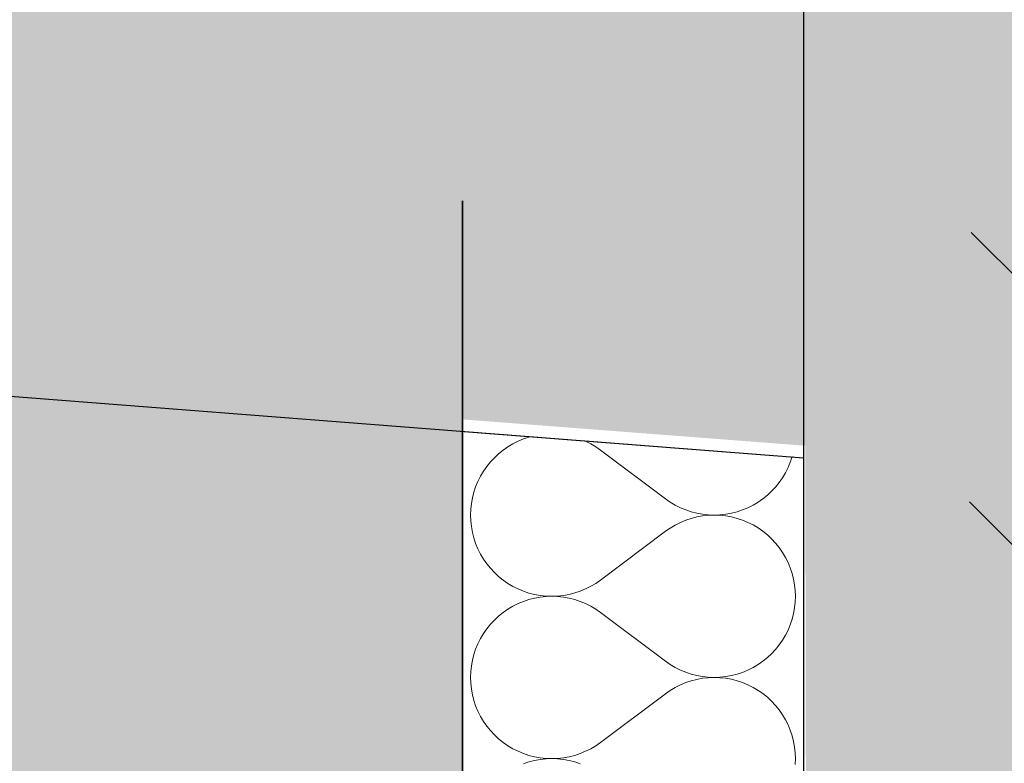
# Model space of a CAD drawing. Header units: millimetres. Extents: x -40276 to 214973, y -147941 to 35228.
# Tile 130 of 256: x -11356 to -10894, y 17979 to 18328. Entities that reach past the tile are written whole.
import ezdxf

# ---------------------------------------------------------------- set-up
doc = ezdxf.new("R2010")
doc.units = ezdxf.units.MM
doc.header["$MEASUREMENT"] = 0
doc.linetypes.add('Wipeout_Contour', pattern=[1000, 0, -1000])
doc.linetypes.add('Čerchovaná', pattern=[450, 200, -117.5, 15, -117.5])
for name, color, linetype in [('1._POHLED ZÁPADNÍ_2_0_plochy', 7, 'Continuous'), ('1._POHLED ZÁPADNÍ_2_akustické prvky', 7, 'Continuous'), ('1._POHLED ZÁPADNÍ_2_Konstrukce - nosné', 7, 'Continuous'), ('1._POHLED ZÁPADNÍ_2_Nové_Výplně – Řezové', 7, 'Continuous'), ('1._POHLED ZÁPADNÍ_2_Výplně – Řezové', 7, 'Continuous')]:
    doc.layers.add(name, color=color, linetype=linetype)
pattern_1 = [(45, (0, 0), (-63.6396, 63.6396), []), (90, (-63.64, 63.64), (-81, 0), [0, -54, 0, -81]), (155, (5e-14, 127.28), (34.23208, 73.41093), [0, -39.6, 0, -68.4])]

# ---------------------------------------------------------------- blocks, each defined once
blk = doc.blocks.new('*X29', base_point=(-42174.69, -26223.67))
at = {"layer": '1._POHLED ZÁPADNÍ_2_Nové_Výplně – Řezové', "color": 21, "linetype": 'Continuous', "lineweight": 20, "true_color": 0xffaaaa}
for p, q in [((-11124.42, 18128.68), (-11126.76, 18127.29)), ((-11121.98, 18129.9), (-11124.42, 18128.68)), ((-11119.47, 18130.94), (-11121.98, 18129.9)), ((-11116.89, 18131.8), (-11119.47, 18130.94)), ((-11116.1, 18132), (-11116.89, 18131.8)), ((-11090.32, 18129.88), (-11090.82, 18130.08)), ((-11087.89, 18128.66), (-11090.32, 18129.88)), ((-11085.55, 18127.27), (-11087.89, 18128.66)), ((-11131.11, 18124.04), (-11133.1, 18122.18)), ((-11128.99, 18125.74), (-11131.11, 18124.04)), ((-11126.76, 18127.29), (-11128.99, 18125.74)), ((-11083.32, 18125.71), (-11085.55, 18127.27)), ((-11083.32, 18125.71), (-11052.84, 18102.86)), ((-11134.96, 18120.19), (-11136.67, 18118.08)), ((-11133.1, 18122.18), (-11134.96, 18120.19)), ((-10995.34, 18117.5), (-10994.29, 18120.02)), ((-10994.29, 18120.02), (-10993.43, 18122.6)), ((-10993.43, 18122.6), (-10993.4, 18122.71)), ((-11138.22, 18115.84), (-11139.61, 18113.5)), ((-11136.67, 18118.08), (-11138.22, 18115.84)), ((-10997.94, 18112.73), (-10996.55, 18115.07)), ((-10996.55, 18115.07), (-10995.34, 18117.5)), ((-11140.83, 18111.07), (-11141.87, 18108.56)), ((-11139.61, 18113.5), (-11140.83, 18111.07)), ((-11001.2, 18108.38), (-10999.49, 18110.5)), ((-10999.49, 18110.5), (-10997.94, 18112.73)), ((-11142.73, 18105.98), (-11143.4, 18103.34)), ((-11141.87, 18108.56), (-11142.73, 18105.98)), ((-11005.05, 18104.53), (-11003.06, 18106.39)), ((-11003.06, 18106.39), (-11001.2, 18108.38)), ((-11143.88, 18100.66), (-11144.17, 18097.96)), ((-11143.4, 18103.34), (-11143.88, 18100.66)), ((-11052.84, 18102.86), (-11050.61, 18101.3)), ((-11050.61, 18101.3), (-11048.27, 18099.91)), ((-11011.74, 18099.89), (-11009.4, 18101.28)), ((-11009.4, 18101.28), (-11007.17, 18102.83)), ((-11007.17, 18102.83), (-11005.05, 18104.53)), ((-11144.17, 18097.96), (-11144.27, 18095.24)), ((-11048.27, 18099.91), (-11045.84, 18098.69)), ((-11045.84, 18098.69), (-11043.33, 18097.65)), ((-11043.33, 18097.65), (-11040.75, 18096.79)), ((-11040.75, 18096.79), (-11038.11, 18096.11)), ((-11038.11, 18096.11), (-11035.43, 18095.63)), ((-11024.59, 18095.62), (-11021.91, 18096.1)), ((-11021.91, 18096.1), (-11019.27, 18096.78)), ((-11019.27, 18096.78), (-11016.69, 18097.63)), ((-11016.69, 18097.63), (-11014.18, 18098.67)), ((-11014.18, 18098.67), (-11011.74, 18099.89)), ((-11144.27, 18095.24), (-11144.17, 18092.52)), ((-11144.17, 18092.52), (-11143.88, 18089.81)), ((-11045.84, 18091.78), (-11048.27, 18090.56)), ((-11043.33, 18092.83), (-11045.84, 18091.78)), ((-11040.75, 18093.69), (-11043.33, 18092.83)), ((-11038.11, 18094.36), (-11040.75, 18093.69)), ((-11035.43, 18094.85), (-11038.11, 18094.36)), ((-11035.43, 18095.63), (-11032.73, 18095.34)), ((-11032.73, 18095.14), (-11035.43, 18094.85)), ((-11032.73, 18095.34), (-11030.01, 18095.24)), ((-11030.01, 18095.24), (-11032.73, 18095.14)), ((-11030.01, 18095.24), (-11027.29, 18095.33)), ((-11027.29, 18095.14), (-11030.01, 18095.24)), ((-11027.29, 18095.33), (-11024.59, 18095.62)), ((-11024.59, 18094.85), (-11027.29, 18095.14)), ((-11021.91, 18094.37), (-11024.59, 18094.85)), ((-11019.27, 18093.7), (-11021.91, 18094.37)), ((-11016.69, 18092.84), (-11019.27, 18093.7)), ((-11014.18, 18091.8), (-11016.69, 18092.84)), ((-11011.74, 18090.59), (-11014.18, 18091.8)), ((-11143.88, 18089.81), (-11143.4, 18087.14)), ((-11143.4, 18087.14), (-11142.73, 18084.5)), ((-11083.32, 18064.76), (-11052.84, 18087.62)), ((-11050.61, 18089.17), (-11052.84, 18087.62)), ((-11048.27, 18090.56), (-11050.61, 18089.17)), ((-11009.4, 18089.2), (-11011.74, 18090.59)), ((-11007.17, 18087.65), (-11009.4, 18089.2)), ((-11005.05, 18085.94), (-11007.17, 18087.65)), ((-11142.73, 18084.5), (-11141.87, 18081.92)), ((-11141.87, 18081.92), (-11140.83, 18079.41)), ((-11003.06, 18084.09), (-11005.05, 18085.94)), ((-11001.2, 18082.1), (-11003.06, 18084.09)), ((-10999.49, 18079.98), (-11001.2, 18082.1)), ((-11140.83, 18079.41), (-11139.61, 18076.97)), ((-10997.94, 18077.75), (-10999.49, 18079.98)), ((-10996.55, 18075.41), (-10997.94, 18077.75)), ((-11139.61, 18076.97), (-11138.22, 18074.63)), ((-11138.22, 18074.63), (-11136.67, 18072.4)), ((-10995.34, 18072.97), (-10996.55, 18075.41)), ((-10994.29, 18070.46), (-10995.34, 18072.97)), ((-11136.67, 18072.4), (-11134.96, 18070.28)), ((-11134.96, 18070.28), (-11133.1, 18068.29)), ((-11133.1, 18068.29), (-11131.11, 18066.44)), ((-10993.43, 18067.88), (-10994.29, 18070.46)), ((-11131.11, 18066.44), (-11128.99, 18064.73)), ((-11128.99, 18064.73), (-11126.76, 18063.18)), ((-11085.55, 18063.21), (-11083.32, 18064.76)), ((-10992.76, 18065.24), (-10993.43, 18067.88)), ((-10992.28, 18062.57), (-10992.76, 18065.24)), ((-11126.76, 18063.18), (-11124.42, 18061.79)), ((-11124.42, 18061.79), (-11121.98, 18060.58)), ((-11121.98, 18060.58), (-11119.47, 18059.54)), ((-11119.47, 18059.54), (-11116.89, 18058.68)), ((-11095.42, 18058.69), (-11092.83, 18059.56)), ((-11092.83, 18059.56), (-11090.32, 18060.6)), ((-11090.32, 18060.6), (-11087.89, 18061.82)), ((-11087.89, 18061.82), (-11085.55, 18063.21)), ((-10991.99, 18059.86), (-10992.28, 18062.57)), ((-10991.89, 18057.14), (-10991.99, 18059.86)), ((-11119.47, 18054.75), (-11121.98, 18053.71)), ((-11116.89, 18055.61), (-11119.47, 18054.75)), ((-11116.89, 18058.68), (-11114.25, 18058.01)), ((-11114.25, 18056.28), (-11116.89, 18055.61)), ((-11114.25, 18058.01), (-11111.58, 18057.53)), ((-11111.58, 18056.76), (-11114.25, 18056.28)), ((-11111.58, 18057.53), (-11108.87, 18057.24)), ((-11108.87, 18057.05), (-11111.58, 18056.76)), ((-11108.87, 18057.24), (-11106.15, 18057.14)), ((-11106.15, 18057.14), (-11108.87, 18057.05)), ((-11106.15, 18057.14), (-11103.43, 18057.24)), ((-11103.43, 18057.04), (-11106.15, 18057.14)), ((-11103.43, 18057.24), (-11100.73, 18057.53)), ((-11100.73, 18056.75), (-11103.43, 18057.04)), ((-11100.73, 18057.53), (-11098.05, 18058.02)), ((-11098.05, 18056.27), (-11100.73, 18056.75)), ((-11098.05, 18058.02), (-11095.42, 18058.69)), ((-11095.42, 18055.59), (-11098.05, 18056.27)), ((-11092.83, 18054.73), (-11095.42, 18055.59)), ((-11090.32, 18053.69), (-11092.83, 18054.73)), ((-10992.28, 18051.72), (-10991.99, 18054.42)), ((-10991.99, 18054.42), (-10991.89, 18057.14)), ((-11126.76, 18051.1), (-11128.99, 18049.55)), ((-11124.42, 18052.49), (-11126.76, 18051.1)), ((-11121.98, 18053.71), (-11124.42, 18052.49)), ((-11087.89, 18052.47), (-11090.32, 18053.69)), ((-11085.55, 18051.08), (-11087.89, 18052.47)), ((-11083.32, 18049.52), (-11085.55, 18051.08)), ((-10992.76, 18049.04), (-10992.28, 18051.72)), ((-11133.1, 18045.99), (-11134.96, 18044)), ((-11131.11, 18047.85), (-11133.1, 18045.99)), ((-11128.99, 18049.55), (-11131.11, 18047.85)), ((-11083.32, 18049.52), (-11052.84, 18026.67)), ((-10994.29, 18043.82), (-10993.43, 18046.41)), ((-10993.43, 18046.41), (-10992.76, 18049.04)), ((-11136.67, 18041.89), (-11138.22, 18039.65)), ((-11134.96, 18044), (-11136.67, 18041.89)), ((-10996.55, 18038.88), (-10995.34, 18041.31)), ((-10995.34, 18041.31), (-10994.29, 18043.82)), ((-11139.61, 18037.31), (-11140.83, 18034.88)), ((-11138.22, 18039.65), (-11139.61, 18037.31)), ((-10999.49, 18034.31), (-10997.94, 18036.54)), ((-10997.94, 18036.54), (-10996.55, 18038.88)), ((-11141.87, 18032.37), (-11142.73, 18029.78)), ((-11140.83, 18034.88), (-11141.87, 18032.37)), ((-11003.06, 18030.2), (-11001.2, 18032.19)), ((-11001.2, 18032.19), (-10999.49, 18034.31)), ((-11143.4, 18027.15), (-11143.88, 18024.47)), ((-11142.73, 18029.78), (-11143.4, 18027.15)), ((-11052.84, 18026.67), (-11050.61, 18025.11)), ((-11009.4, 18025.09), (-11007.17, 18026.64)), ((-11007.17, 18026.64), (-11005.05, 18028.34)), ((-11005.05, 18028.34), (-11003.06, 18030.2)), ((-11143.88, 18024.47), (-11144.17, 18021.77)), ((-11050.61, 18025.11), (-11048.27, 18023.72)), ((-11048.27, 18023.72), (-11045.84, 18022.5)), ((-11045.84, 18022.5), (-11043.33, 18021.46)), ((-11016.69, 18021.44), (-11014.18, 18022.48)), ((-11014.18, 18022.48), (-11011.74, 18023.7)), ((-11011.74, 18023.7), (-11009.4, 18025.09)), ((-11144.17, 18021.77), (-11144.27, 18019.05)), ((-11144.27, 18019.05), (-11144.17, 18016.33)), ((-11043.33, 18021.46), (-11040.75, 18020.6)), ((-11040.75, 18017.5), (-11043.33, 18016.64)), ((-11040.75, 18020.6), (-11038.11, 18019.92)), ((-11038.11, 18018.17), (-11040.75, 18017.5)), ((-11038.11, 18019.92), (-11035.43, 18019.44)), ((-11035.43, 18018.66), (-11038.11, 18018.17)), ((-11035.43, 18019.44), (-11032.73, 18019.15)), ((-11032.73, 18018.95), (-11035.43, 18018.66)), ((-11032.73, 18019.15), (-11030.01, 18019.05)), ((-11030.01, 18019.05), (-11032.73, 18018.95)), ((-11030.01, 18019.05), (-11027.29, 18019.14)), ((-11027.29, 18018.95), (-11030.01, 18019.05)), ((-11027.29, 18019.14), (-11024.59, 18019.43)), ((-11024.59, 18018.66), (-11027.29, 18018.95)), ((-11024.59, 18019.43), (-11021.91, 18019.91)), ((-11021.91, 18018.18), (-11024.59, 18018.66)), ((-11021.91, 18019.91), (-11019.27, 18020.59)), ((-11019.27, 18017.51), (-11021.91, 18018.18)), ((-11019.27, 18020.59), (-11016.69, 18021.44)), ((-11016.69, 18016.65), (-11019.27, 18017.51)), ((-11144.17, 18016.33), (-11143.88, 18013.62)), ((-11143.88, 18013.62), (-11143.4, 18010.95)), ((-11050.61, 18012.98), (-11052.84, 18011.43)), ((-11048.27, 18014.37), (-11050.61, 18012.98)), ((-11045.84, 18015.59), (-11048.27, 18014.37)), ((-11043.33, 18016.64), (-11045.84, 18015.59)), ((-11014.18, 18015.61), (-11016.69, 18016.65)), ((-11011.74, 18014.4), (-11014.18, 18015.61)), ((-11009.4, 18013.01), (-11011.74, 18014.4)), ((-11007.17, 18011.46), (-11009.4, 18013.01)), ((-11143.4, 18010.95), (-11142.73, 18008.31)), ((-11142.73, 18008.31), (-11141.87, 18005.73)), ((-11083.32, 17988.57), (-11052.84, 18011.43)), ((-11005.05, 18009.75), (-11007.17, 18011.46)), ((-11003.06, 18007.9), (-11005.05, 18009.75)), ((-11141.87, 18005.73), (-11140.83, 18003.22)), ((-11001.2, 18005.91), (-11003.06, 18007.9)), ((-10999.49, 18003.79), (-11001.2, 18005.91)), ((-10997.94, 18001.56), (-10999.49, 18003.79)), ((-11140.83, 18003.22), (-11139.61, 18000.78)), ((-11139.61, 18000.78), (-11138.22, 17998.44)), ((-10996.55, 17999.22), (-10997.94, 18001.56)), ((-10995.34, 17996.78), (-10996.55, 17999.22)), ((-11138.22, 17998.44), (-11136.67, 17996.21)), ((-11136.67, 17996.21), (-11134.96, 17994.09)), ((-10994.29, 17994.27), (-10995.34, 17996.78)), ((-10993.43, 17991.69), (-10994.29, 17994.27)), ((-11134.96, 17994.09), (-11133.1, 17992.1)), ((-11133.1, 17992.1), (-11131.11, 17990.25)), ((-11131.11, 17990.25), (-11128.99, 17988.54)), ((-10992.76, 17989.05), (-10993.43, 17991.69)), ((-11128.99, 17988.54), (-11126.76, 17986.99)), ((-11126.76, 17986.99), (-11124.42, 17985.6)), ((-11124.42, 17985.6), (-11121.98, 17984.39)), ((-11090.32, 17984.41), (-11087.89, 17985.63)), ((-11087.89, 17985.63), (-11085.55, 17987.02)), ((-11085.55, 17987.02), (-11083.32, 17988.57)), ((-10992.28, 17986.38), (-10992.76, 17989.05)), ((-10991.99, 17983.67), (-10992.28, 17986.38)), ((-11121.98, 17984.39), (-11119.47, 17983.35)), ((-11119.47, 17983.35), (-11116.89, 17982.49)), ((-11116.89, 17982.49), (-11114.25, 17981.82)), ((-11114.25, 17981.82), (-11111.58, 17981.34)), ((-11111.58, 17980.57), (-11114.25, 17980.09)), ((-11111.58, 17981.34), (-11108.87, 17981.05)), ((-11108.87, 17980.86), (-11111.58, 17980.57)), ((-11108.87, 17981.05), (-11106.15, 17980.95)), ((-11106.15, 17980.95), (-11108.87, 17980.86)), ((-11106.15, 17980.95), (-11103.43, 17981.05)), ((-11103.43, 17980.85), (-11106.15, 17980.95)), ((-11103.43, 17981.05), (-11100.73, 17981.34)), ((-11100.73, 17980.56), (-11103.43, 17980.85)), ((-11100.73, 17981.34), (-11098.05, 17981.83)), ((-11098.05, 17980.08), (-11100.73, 17980.56)), ((-11098.05, 17981.83), (-11095.42, 17982.5)), ((-11095.42, 17982.5), (-11092.83, 17983.36)), ((-11092.83, 17983.36), (-11090.32, 17984.41)), ((-10991.89, 17980.95), (-10991.99, 17983.67)), ((-10991.99, 17978.23), (-10991.89, 17980.95)), ((-11116.89, 17979.41), (-11119.47, 17978.56)), ((-11114.25, 17980.09), (-11116.89, 17979.41)), ((-11095.42, 17979.4), (-11098.05, 17980.08)), ((-11092.83, 17978.54), (-11095.42, 17979.4))]:
    blk.add_line(p, q, dxfattribs=at)

msp = doc.modelspace()

# ---------------------------------------------------------------- hatches: boundary and pattern name
at = {"layer": '1._POHLED ZÁPADNÍ_2_0_plochy', "linetype": 'Continuous', "lineweight": 0, "true_color": 0xe9fef3}
msp.add_hatch(color=7, dxfattribs=at).paths.add_polyline_path([(-20809.45, 18883.24), (-20859.61, 18064.72), (-11148.08, 17290.4), (-11148.08, 17536.8), (-11148.08, 18097.74), (-11148.08, 18140.15)])
at = {"layer": '1._POHLED ZÁPADNÍ_2_0_plochy', "linetype": 'Continuous', "lineweight": 20, "true_color": 0xffaaaa}
h = msp.add_hatch(dxfattribs=at)
h.set_pattern_fill('Izolační_tvárnice_0002', color=21, style=0, pattern_type=2)
h.set_pattern_definition([(315, (-10360.18, 9405.31), (63.6396, 63.6396), [])])
h.paths.add_polyline_path([(-10906.33, 18690.21), (-10970.68, 9084.15), (-20311.44, 10009.93), (-20479.41, 269.75), (-242.33, 419.76), (-238.38, 17796.01)])
at = {"layer": '1._POHLED ZÁPADNÍ_2_Konstrukce - nosné', "linetype": 'Continuous', "lineweight": 13, "true_color": 0x6a6a6a}
h = msp.add_hatch(dxfattribs=at)
h.set_pattern_fill('Kámen___štěrk_01_0002', color=251, style=0, pattern_type=2)
h.set_pattern_definition(pattern_1)
h.paths.add_polyline_path([(-24397.07, 19334.69), (-10937.1, 18299.44), (-10908.34, 18673.33), (-24354.18, 19707.5)])
h = msp.add_hatch(dxfattribs=at)
h.set_pattern_fill('Kámen___štěrk_01_0002', color=251, style=0, pattern_type=2)
h.set_pattern_definition(pattern_1)
h.paths.add_polyline_path([(-20882.41, 18888.85), (-10915.62, 18122.27), (-10902.2, 18296.75), (-20868.99, 19063.34)])
at = {"layer": '1._POHLED ZÁPADNÍ_2_Výplně – Řezové', "linetype": 'Continuous', "lineweight": 13}
msp.add_hatch(color=254, dxfattribs=at).paths.add_polyline_path([(-10987.7, 18366.71), (-10986.18, 17537.8), (-10536.18, 17538.63), (-10537.62, 18327.69)])

# ---------------------------------------------------------------- next in the draw order: wipeouts: each hides what was drawn before it
at = {"color": 254, "linetype": 'Wipeout_Contour', "lineweight": 0, "ltscale": 104681.850285}
msp.add_wipeout([(-11148.08, 18134.42), (-11148.08, 17536.8), (-11048.08, 17536.8), (-10988.08, 17536.8), (-10988.08, 18122.31)], dxfattribs=at).dxf.layer = '1._POHLED ZÁPADNÍ_2_Nové_Výplně – Řezové'

# ---------------------------------------------------------------- next in the draw order: linework, layer by layer
at = {"layer": '1._POHLED ZÁPADNÍ_2_akustické prvky', "color": 1, "linetype": 'Čerchovaná', "lineweight": 35}
msp.add_line((-11148.08, 18692.69), (-11148.08, 18134.42), dxfattribs=at)
at = {"layer": '1._POHLED ZÁPADNÍ_2_akustické prvky', "color": 1, "linetype": 'Continuous', "lineweight": 35}
msp.add_line((-11148.08, 18134.42), (-11148.08, 17536.8), dxfattribs=at)
at = {"layer": '1._POHLED ZÁPADNÍ_2_Konstrukce - nosné', "color": 7, "linetype": 'Continuous', "lineweight": 25}
for p, q in [((-10988.1, 18122.02), (-20882.41, 18888.85)), ((-10988.08, 18818.43), (-10988.08, 17536.8))]:
    msp.add_line(p, q, dxfattribs=at)

# ---------------------------------------------------------------- next in the draw order: block references
at = {"layer": '1._POHLED ZÁPADNÍ_2_0_plochy', "color": 9, "linetype": 'Continuous', "lineweight": 13}
msp.add_blockref('*X29', (-42174.69, -26223.67), dxfattribs=at)

doc.saveas('drawing.dxf')
